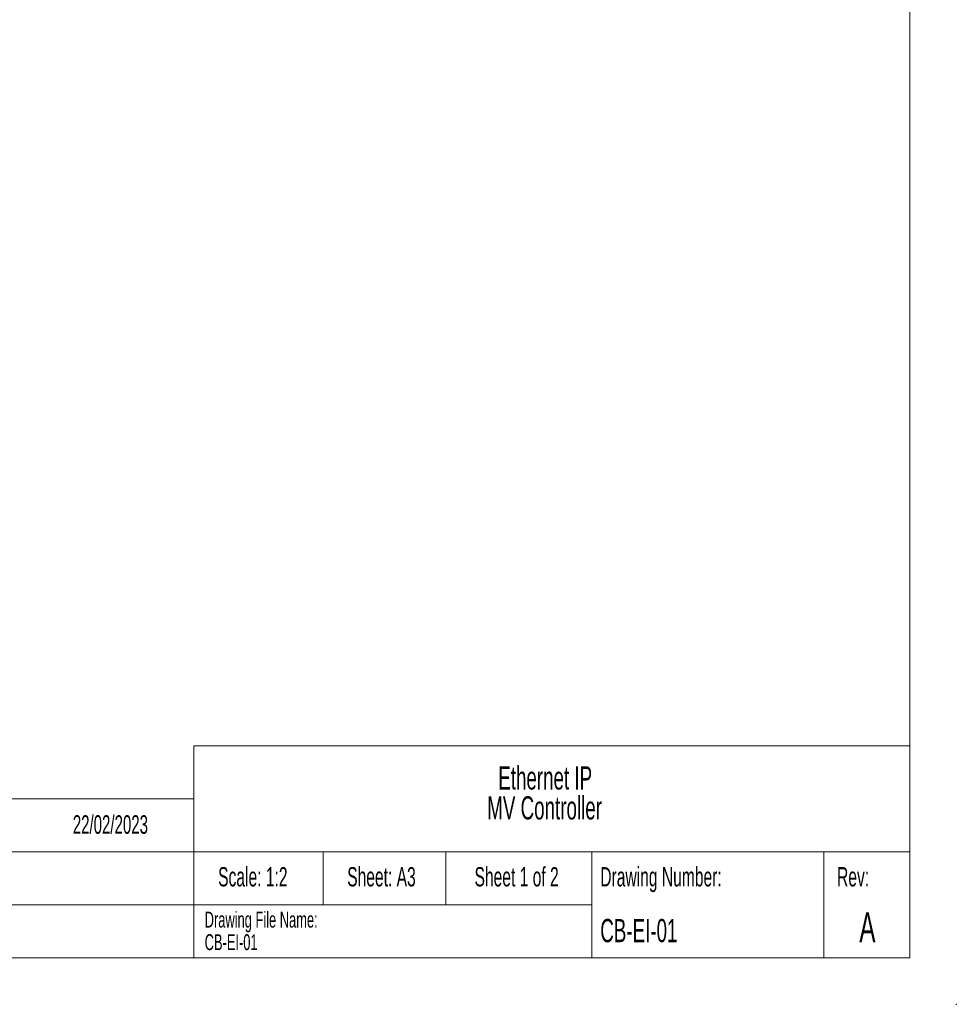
# Model space of a CAD drawing. Header units: millimetres. Extents: x 0 to 420, y 0 to 297.
# Tile 9 of 21: x 279 to 420, y 0 to 148. Entities that reach past the tile are written whole.
import ezdxf

# ---------------------------------------------------------------- set-up
doc = ezdxf.new("R2010")
doc.units = ezdxf.units.MM
doc.header["$PDSIZE"] = -1
doc.styles.add('SLDTEXTSTYLE0', font='TXT', dxfattribs={"width": 0.605})

# ---------------------------------------------------------------- blocks, each defined once
blk = doc.blocks.new('SW_NOTE_0')
at = {"color": 0, "linetype": 'Continuous', "lineweight": 0, "char_height": 3.5, "attachment_point": 2, "style": 'SLDTEXTSTYLE0'}
for s, insert in [('Ethernet IP', (9.84, 4.51)), ('MV Controller', (9.75, 0))]:
    blk.add_mtext(s, dxfattribs=dict(at, insert=insert))
blk = doc.blocks.new('SW_NOTE_0_1')
at = {"color": 0, "linetype": 'Continuous', "lineweight": 0, "char_height": 2.4, "attachment_point": 1, "style": 'SLDTEXTSTYLE0'}
for s, insert in [('Drawing File Name:', (0, 3.09)), ('CB-EI-01', (0, -0.31))]:
    blk.add_mtext(s, dxfattribs=dict(at, insert=insert))

msp = doc.modelspace()

# ---------------------------------------------------------------- linework, layer by layer
at = {"color": 7, "linetype": 'Continuous', "lineweight": 18}
for p, q in [((413, 290), (413, 7)), ((305, 39), (413, 39)), ((305, 39), (305, 7)), ((245, 31), (305, 31)), ((245, 23), (413, 23)), ((324.5, 23), (324.5, 15)), ((343, 23), (343, 15)), ((365, 15), (365, 23)), ((400, 15), (400, 23)), ((245, 15), (365, 15)), ((365, 15), (365, 7)), ((400, 15), (400, 7)), ((7, 7), (413, 7))]:
    msp.add_line(p, q, dxfattribs=at)
at = {"color": 7, "linetype": 'Continuous', "lineweight": 0}
msp.add_point((420, 0), dxfattribs=at)

# ---------------------------------------------------------------- block references
for name, p in [('SW_NOTE_0', (348.14, 31.38)), ('SW_NOTE_0_1', (306.61, 10.88))]:
    msp.add_blockref(name, p, dxfattribs=at)

# ---------------------------------------------------------------- texts
at = {"color": 7, "linetype": 'Continuous', "lineweight": 0, "style": 'SLDTEXTSTYLE0'}
for s, insert, char_height, attachment_point in [('22/02/2023', (286.72, 28.52), 2.8, 1), ('Scale: 1:2', (313.88, 20.69), 2.91, 2), ('Sheet: A3', (333.28, 20.69), 2.91, 2), ('Sheet 1 of 2', (353.67, 20.69), 2.9104, 2), ('Drawing Number:', (366.29, 20.69), 2.9104, 1), ('Rev:', (404.43, 20.69), 2.91, 2), ('A', (406.59, 13.87), 4.5, 2), ('CB-EI-01', (366.29, 12.87), 3.5, 1)]:
    msp.add_mtext(s, dxfattribs=dict(at, insert=insert, char_height=char_height, attachment_point=attachment_point))

doc.saveas('drawing.dxf')
